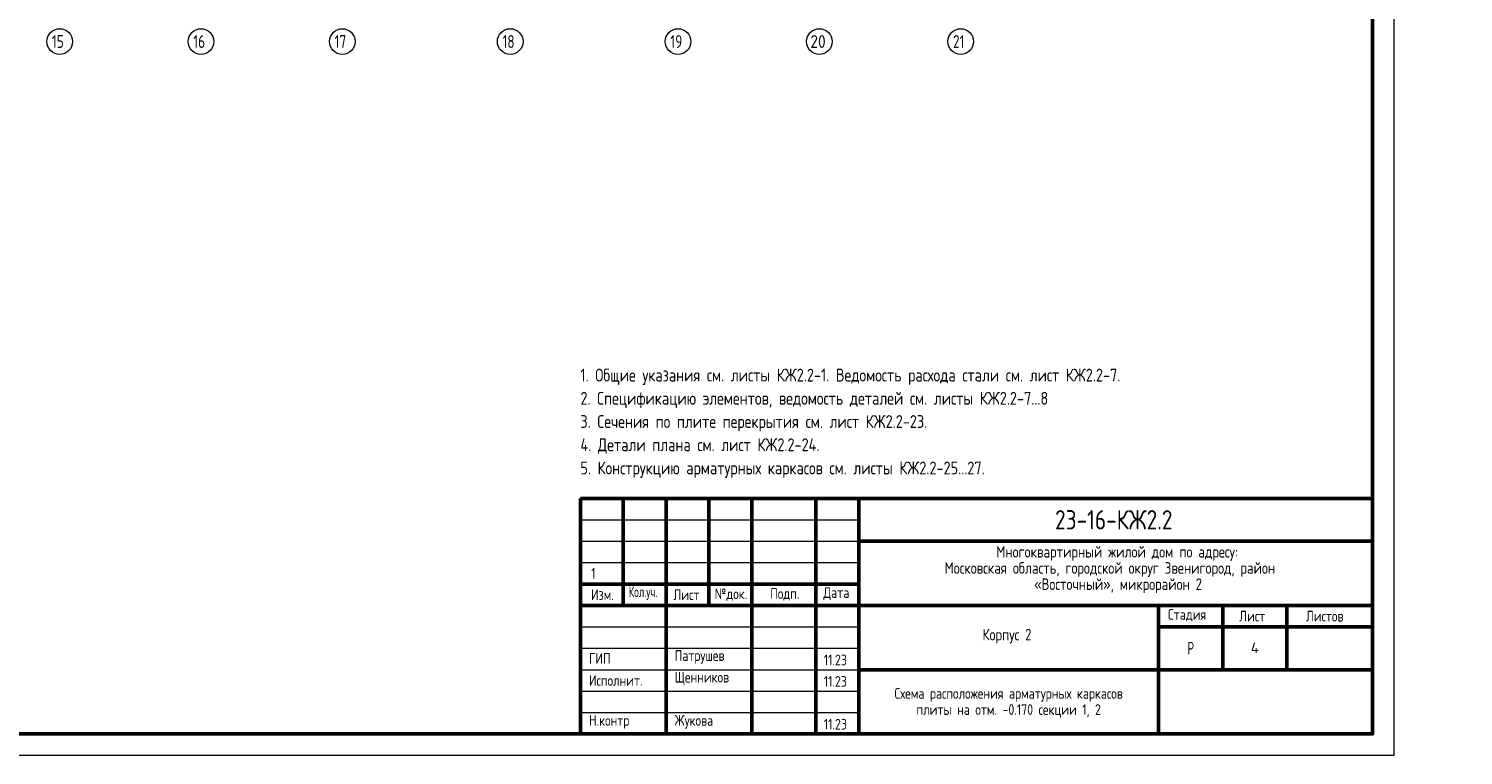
# Model space of a CAD drawing. Header units: millimetres. Extents: x 0 to 61017, y 0 to 42000.
# Tile 12 of 25: x 27516 to 61017, y 0 to 16970. Entities that reach past the tile are written whole.
import ezdxf

# ---------------------------------------------------------------- set-up
doc = ezdxf.new("R2010")
doc.units = ezdxf.units.MM
doc.linetypes.add('______5', pattern=[1100, 800, -100, 100, -100])
doc.layers.add('Standard', color=7, linetype='Continuous', lineweight=25)
doc.layers.add('Оси', color=40, linetype='______5', lineweight=18)
doc.styles.add('GOST 2.304-81', font='txt')
doc.styles.add('ISOCPEUR', font='txt')

msp = doc.modelspace()

# ---------------------------------------------------------------- linework, layer by layer
at = {"layer": 'Standard', "color": 7, "linetype": 'Continuous', "lineweight": 50, "transparency": 33554687}
for p, q in [((40400, 500), (40400, 6000)), ((40400, 6000), (58900, 6000)), ((41400, 3500), (41400, 6000)), ((42400, 500), (42400, 6000)), ((43400, 3500), (43400, 6000)), ((44400, 500), (44400, 6000)), ((45900, 500), (45900, 6000)), ((46900, 500), (46900, 6000)), ((46900, 5000), (58900, 5000)), ((40400, 4000), (46900, 4000)), ((40400, 4000), (46900, 4000)), ((40400, 3500), (46900, 3500)), ((40400, 3500), (46900, 3500)), ((46900, 3500), (58900, 3500)), ((53900, 2000), (53900, 3500)), ((55400, 2000), (55400, 3500)), ((56900, 2000), (56900, 3500)), ((53900, 3000), (58900, 3000)), ((46900, 2000), (58900, 2000)), ((53900, 500), (53900, 2000)), ((53900, 500), (53900, 2000))]:
    msp.add_line(p, q, dxfattribs=at)
at = {"layer": 'Standard', "color": 7, "linetype": 'Continuous', "lineweight": 25, "transparency": 33554687}
for p, q in [((58900, 500), (58900, 6000)), ((40400, 500), (58900, 500)), ((40400, 500), (58900, 500)), ((40400, 500), (58900, 500))]:
    msp.add_line(p, q, dxfattribs=at)
at = {"layer": 'Standard', "color": 7, "linetype": 'Continuous', "lineweight": 13, "transparency": 33554687}
for p, q in [((40400, 5500), (46900, 5500)), ((40400, 5000), (46900, 5000)), ((40400, 4500), (46900, 4500)), ((40400, 3000), (46900, 3000)), ((40400, 2500), (46900, 2500)), ((40400, 2500), (46900, 2500)), ((40400, 2000), (46900, 2000)), ((40400, 2000), (46900, 2000)), ((40400, 1500), (46900, 1500)), ((40400, 1000), (46900, 1000))]:
    msp.add_line(p, q, dxfattribs=at)
msp.add_lwpolyline([(0, 0), (59400, 0), (59400, 42000), (0, 42000), (0, 0)], close=True, dxfattribs=at)
at = {"layer": 'Standard', "color": 7, "linetype": 'Continuous', "lineweight": 50, "transparency": 33554687}
msp.add_lwpolyline([(2000, 41500), (58900, 41500), (58900, 500), (2000, 500), (2000, 41500)], close=True, dxfattribs=at)
at = {"layer": 'Оси', "color": 7, "linetype": 'Continuous', "lineweight": 13, "transparency": 33554687}
for centre in [(28240, 16670), (31540, 16670), (34840, 16670), (38760, 16670), (42680, 16670), (45980, 16670), (49280, 16670)]:
    msp.add_circle(centre, 300, dxfattribs=at)

# ---------------------------------------------------------------- texts
at = {"layer": 'Standard', "color": 7, "linetype": 'Continuous', "lineweight": 25, "transparency": 33554687}
for s, insert, char_height, width, attachment_point, style in [('\\W0.75;21', (49100, 16520), 300, 472.29, 7, 'ISOCPEUR'), ('Многоквартирный\\~жилой\\~дом\\~по\\~адресу:\\~', (50110, 4545), 270, 5717.07, 7, 'GOST 2.304-81'), ('\\A1;{\\fGOST 2.304-81|i0|b0;\\H250.000000;\\W1.000000;\\C7;1}\\P', (40702, 4375), 250, 233.33, 2, 'GOST 2.304-81'), ('Московская\\~область,\\~городской\\~округ\\~Звенигород,\\~район\\~', (48904, 4167), 270, 8136.21, 7, 'GOST 2.304-81'), ('«Восточный»,\\~микрорайон\\~2', (50997, 3789), 270, 3952.82, 7, 'GOST 2.304-81'), ('Изм.', (40648, 3625), 250, 631.15, 7, 'GOST 2.304-81'), ('\\W0.83;Кол.уч.', (41527, 3625), 250, 799.96, 7, 'GOST 2.304-81'), ('Лист', (42571, 3625), 250, 782.23, 7, 'GOST 2.304-81'), ('№док.', (43535, 3607), 250, 853.39, 7, 'GOST 2.304-81'), ('Подп.', (44831, 3614), 250, 764.53, 7, 'GOST 2.304-81'), ('Дата', (46073, 3625), 250, 782.22, 7, 'GOST 2.304-81'), ('Стадия', (54121, 3125), 250, 1031.11, 7, 'GOST 2.304-81'), ('Лист', (55784, 3125), 250, 782.22, 7, 'GOST 2.304-81'), ('Листов', (57343, 3125), 250, 1066.5, 7, 'GOST 2.304-81'), ('Корпус\\~2', (49788, 2610), 270, 1362.87, 7, 'GOST 2.304-81'), ('ГИП', (40600, 2137), 250, 586.8, 7, 'GOST 2.304-81'), ('Патрушев', (42600, 2137), 250, 1386.36, 7, 'GOST 2.304-81'), ('11.23', (46083, 2101), 250, 693.37, 7, 'GOST 2.304-81'), ('\\W0.77;Р', (54577, 2350), 300, 262.92, 7, 'GOST 2.304-81'), ('Исполнит.', (40600, 1622), 250, 1386.36, 7, 'GOST 2.304-81'), ('Щенников', (42600, 1631), 250, 1333.08, 7, 'GOST 2.304-81'), ('11.23', (46083, 1601), 250, 693.37, 7, 'GOST 2.304-81'), ('Н.контр', (40600, 622), 250, 1102.08, 7, 'GOST 2.304-81'), ('Жукова', (42600, 622), 250, 1031.11, 7, 'GOST 2.304-81'), ('11.23', (46083, 601), 250, 693.37, 7, 'GOST 2.304-81')]:
    msp.add_mtext(s, dxfattribs=dict(at, insert=insert, char_height=char_height, width=width, attachment_point=attachment_point, style=style))
at = {"layer": 'Standard', "color": 7, "linetype": 'Continuous', "lineweight": 13, "transparency": 33554687, "insert": (40400, 9030), "char_height": 300, "width": 15440.25, "attachment_point": 1, "line_spacing_factor": 1.084337}
msp.add_mtext('\\A1;{\\fGOST 2.304-81|i0|b0;\\H300.000000;\\W1.000000;\\C7;1. Общие указания см. листы КЖ2.2-1. Ведомость расхода стали см. лист КЖ2.2-7.}\\P{\\fGOST 2.304-81|i0|b0;\\H300.000000;\\W1.000000;\\C7;2. Спецификацию элементов, ведомость деталей см. листы КЖ2.2-7...8}\\P{\\fGOST 2.304-81|i0|b0;\\H300.000000;\\W1.000000;\\C7;3. Сечения по плите перекрытия см. лист КЖ2.2-23.}\\P{\\fGOST 2.304-81|i0|b0;\\H300.000000;\\W1.000000;\\C7;4. Детали плана см. лист КЖ2.2-24.}\\P{\\fGOST 2.304-81|i0|b0;\\H300.000000;\\W1.000000;\\C7;5. Конструкцию арматурных каркасов см. листы КЖ2.2-25...27.}\\P', dxfattribs=at)
at = {"layer": 'Standard', "color": 7, "linetype": 'Continuous', "lineweight": 50, "transparency": 33554687, "insert": (51483, 5275), "char_height": 450, "width": 3070.53, "attachment_point": 7, "style": 'GOST 2.304-81'}
msp.add_mtext('23-16-КЖ2.2', dxfattribs=at)
at = {"layer": 'Standard', "color": 7, "linetype": 'Continuous', "lineweight": 13, "transparency": 33554687, "insert": (56150, 2510), "char_height": 250, "width": 300, "attachment_point": 5, "style": 'ISOCPEUR'}
msp.add_mtext('\\A1;{\\fISOCPEUR|i0|b0;\\H250.000000;\\W1.000000;\\C7;4}\\P', dxfattribs=at)
at = {"layer": 'Standard', "color": 7, "linetype": 'Continuous', "lineweight": 25, "transparency": 33554687, "insert": (50400, 1571), "char_height": 250, "width": 6741.88, "attachment_point": 2, "line_spacing_factor": 0.903614}
msp.add_mtext('\\A1;{\\fGOST 2.304-81|i0|b0;\\H250.000000;\\W1.000000;\\C7;Схема расположения арматурных каркасов}\\P{\\fGOST 2.304-81|i0|b0;\\H250.000000;\\W1.000000;\\C7;плиты на отм. -0.170 секции 1, 2}\\P', dxfattribs=at)
at = {"layer": 'Оси', "color": 7, "linetype": 'Continuous', "lineweight": 25, "transparency": 33554687, "char_height": 300, "attachment_point": 7, "style": 'ISOCPEUR'}
for s, insert, width in [('\\W0.75;15', (28060, 16520), 472.27), ('\\W0.75;16', (31360, 16520), 472.27), ('\\W0.75;17', (34660, 16520), 472.27), ('\\W0.75;18', (38580, 16520), 472.29), ('\\W0.75;19', (42500, 16520), 472.29), ('\\W0.87;20', (45770, 16520), 550.82)]:
    msp.add_mtext(s, dxfattribs=dict(at, insert=insert, width=width))

doc.saveas('drawing.dxf')
